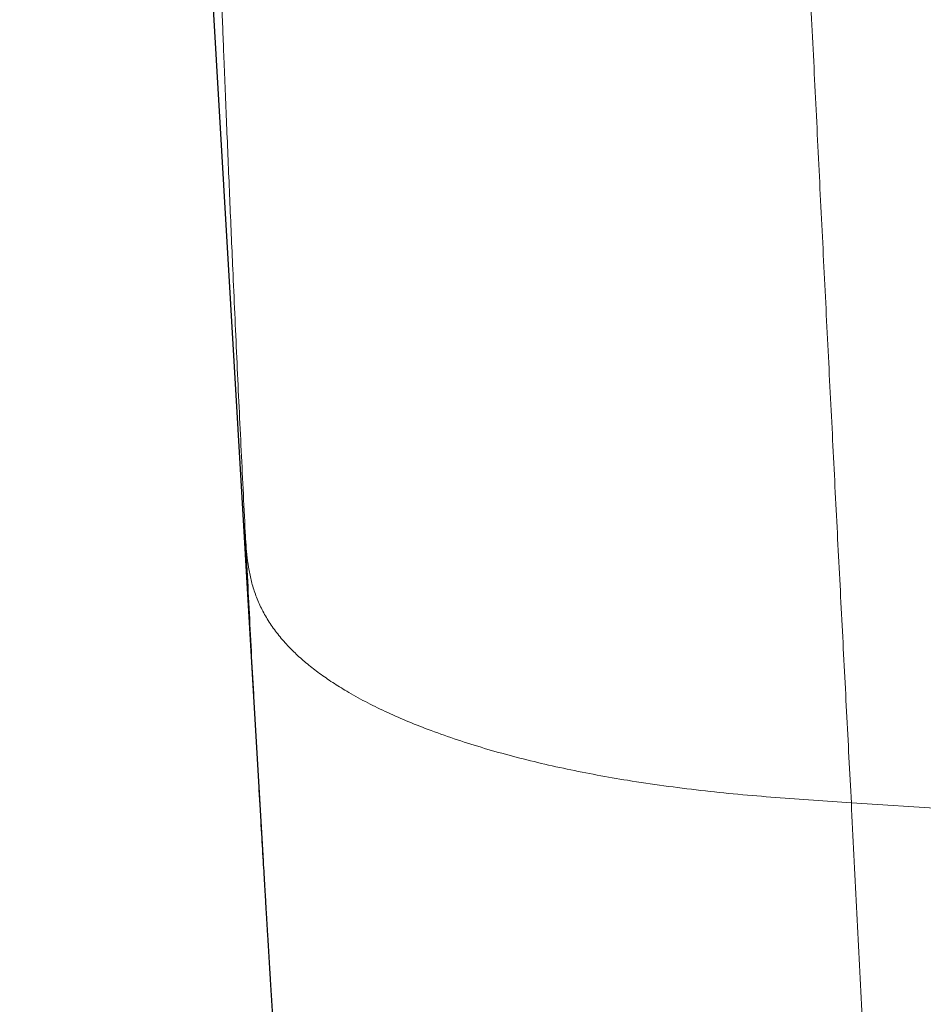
# Model space of a CAD drawing. Header units: millimetres. Extents: x 8 to 719, y 12 to 652.
# Tile 13 of 197: x 410.2 to 416.33, y 223.83 to 230.51. Entities that reach past the tile are written whole.
import ezdxf

# ---------------------------------------------------------------- set-up
doc = ezdxf.new("R2010")
doc.units = ezdxf.units.MM

msp = doc.modelspace()

# ---------------------------------------------------------------- linework, layer by layer
at = {"color": 7, "linetype": 'Continuous', "lineweight": 30}
for p, q in [((410.1993, 253.0329), (411.8495, 224.8012)), ((411.8495, 224.8012), (411.8499, 224.7932))]:
    msp.add_line(p, q, dxfattribs=at)
at = {"color": 252, "linetype": 'Continuous', "lineweight": 0}
msp.add_line((415.8373, 225.198), (417.3566, 225.101), dxfattribs=at)
for points, knots in [([(411.7283, 227.0306), (411.7186, 227.2271), (411.699, 227.6202), (411.6709, 228.2156), (411.6493, 228.6938), (411.6335, 229.0527), (411.6233, 229.2903), (411.6132, 229.5287), (411.6033, 229.7649), (411.5939, 229.9956), (411.5853, 230.2097), (411.5774, 230.4098), (411.57, 230.5991), (411.5627, 230.7881), (411.5556, 230.9769), (411.5487, 231.161), (411.5422, 231.339), (411.5362, 231.5046), (411.5305, 231.6636), (411.5263, 231.7831), (411.5232, 231.8724), (411.5212, 231.9291), (411.5192, 231.9869), (411.5173, 232.0417), (411.5151, 232.1058), (411.5127, 232.1769), (411.5101, 232.2529), (411.5079, 232.3196), (411.506, 232.3768), (411.5048, 232.412), (411.5043, 232.428)], [0, 0, 0, 0, 0.112423, 0.224897, 0.337443, 0.381681, 0.425935, 0.470205, 0.514492, 0.557238, 0.598051, 0.63291, 0.667656, 0.702289, 0.73681, 0.771219, 0.803095, 0.834084, 0.861546, 0.889692, 0.899077, 0.910074, 0.920536, 0.930463, 0.939855, 0.955296, 0.969031, 0.98106, 0.991383, 1, 1, 1, 1]), ([(415.5458, 230.9689), (415.5566, 230.748), (415.5782, 230.3062), (415.6106, 229.6482), (415.6432, 228.9935), (415.6758, 228.3428), (415.7083, 227.6998), (415.7406, 227.0648), (415.7728, 226.4379), (415.805, 225.815), (415.8265, 225.4037), (415.8373, 225.198)], [0, 0, 0, 0, 0.111772, 0.223625, 0.335549, 0.447534, 0.559569, 0.669643, 0.779746, 0.889868, 1, 1, 1, 1]), ([(415.8373, 225.198), (415.7515, 225.2034), (415.58, 225.2144), (415.3234, 225.2328), (415.0685, 225.2545), (414.8158, 225.2808), (414.5661, 225.312), (414.3318, 225.3469), (414.113, 225.3849), (413.9095, 225.4252), (413.7102, 225.4699), (413.5156, 225.519), (413.3263, 225.5727), (413.143, 225.631), (412.9738, 225.6915), (412.8183, 225.7533), (412.6763, 225.8161), (412.5415, 225.8827), (412.4231, 225.9485), (412.3201, 226.0126), (412.2311, 226.0742), (412.1487, 226.1381), (412.0734, 226.2043), (412.0029, 226.2754), (411.9391, 226.3517), (411.8828, 226.433), (411.8363, 226.5163), (411.7994, 226.6011), (411.7721, 226.6866), (411.7533, 226.7724), (411.741, 226.8582), (411.7334, 226.9443), (411.73, 227.0018), (411.7283, 227.0306)], [0, 0, 0, 0, 0.041671, 0.08334, 0.125009, 0.166682, 0.20835, 0.25001, 0.285724, 0.321439, 0.357152, 0.392869, 0.428586, 0.464299, 0.500013, 0.531273, 0.562529, 0.593777, 0.625027, 0.65004, 0.675053, 0.700054, 0.725039, 0.750013, 0.777985, 0.805973, 0.833977, 0.86199, 0.889993, 0.917492, 0.944995, 0.972497, 1, 1, 1, 1]), ([(411.7283, 227.0306), (411.7383, 226.8349), (411.7582, 226.4436), (411.7894, 225.8622), (411.8158, 225.3867), (411.8359, 225.0336), (411.8453, 224.8725), (411.8495, 224.8012)], [0, 0, 0, 0, 0.2598435, 0.5197933, 0.7798947, 0.9025802, 1, 1, 1, 1]), ([(416.107, 219.8145), (416.1021, 219.9145), (416.0925, 220.1116), (416.0777, 220.4046), (416.0633, 220.6905), (416.0493, 220.9698), (416.0357, 221.2428), (416.0216, 221.525), (416.007, 221.8164), (415.9919, 222.117), (415.9772, 222.4112), (415.9613, 222.7277), (415.9443, 223.0665), (415.9262, 223.4281), (415.9083, 223.7847), (415.8905, 224.1383), (415.8728, 224.4906), (415.8551, 224.8433), (415.8432, 225.0797), (415.8373, 225.198)], [0, 0, 0, 0, 0.0579577, 0.114267, 0.1689551, 0.2220994, 0.2737981, 0.324149, 0.3818924, 0.4380539, 0.4927881, 0.5462494, 0.6140324, 0.6802651, 0.7452837, 0.8094271, 0.8730348, 0.936446, 1, 1, 1, 1])]:
    msp.add_open_spline(points, degree=3, knots=knots, dxfattribs=at)
at = {"color": 7, "linetype": 'Continuous', "lineweight": 30}
msp.add_open_spline([(411.8494, 224.803), (411.8512, 224.7721), (411.8546, 224.7138), (411.8594, 224.632), (411.8636, 224.5607), (411.8672, 224.4999), (411.8702, 224.4495), (411.8728, 224.4072), (411.8751, 224.3688), (411.8774, 224.3301), (411.881, 224.2706), (411.8859, 224.1897), (411.892, 224.0895), (411.8976, 223.9984), (411.9025, 223.9184), (411.9069, 223.8468), (411.9115, 223.7738), (411.9162, 223.6982), (411.921, 223.6219), (411.9256, 223.5483), (411.9295, 223.4859), (411.9328, 223.4343), (411.9357, 223.3899), (411.9386, 223.3429), (411.942, 223.2912), (411.9456, 223.2343), (411.9496, 223.1724), (411.955, 223.0893), (411.9615, 222.9889), (411.969, 222.8749), (411.9756, 222.7755), (411.9813, 222.6898), (411.986, 222.6184), (411.9903, 222.554), (411.9937, 222.5037), (411.9963, 222.466), (411.9981, 222.439), (411.9998, 222.4144), (412.0015, 222.3889), (412.0037, 222.3557), (412.0068, 222.3113), (412.0106, 222.2549), (412.0149, 222.1928), (412.0193, 222.1289), (412.0235, 222.0677), (412.0275, 222.0102), (412.031, 221.9591), (412.0343, 221.9124), (412.0375, 221.8663), (412.041, 221.816), (412.045, 221.7605), (412.0492, 221.701), (412.0532, 221.6449), (412.0567, 221.5964), (412.0595, 221.5585), (412.0618, 221.5264), (412.0641, 221.4956), (412.0665, 221.4625), (412.0693, 221.4252), (412.073, 221.3756), (412.0774, 221.3166), (412.0826, 221.2491), (412.087, 221.192), (412.0907, 221.1442), (412.0938, 221.1058), (412.0966, 221.0704), (412.0992, 221.0385), (412.1016, 221.0089), (412.104, 220.9804), (412.1064, 220.9512), (412.109, 220.921), (412.1118, 220.8885), (412.1147, 220.8547), (412.1178, 220.8203), (412.1208, 220.7873), (412.124, 220.7533), (412.1272, 220.7204), (412.1303, 220.6883), (412.1337, 220.6551), (412.1378, 220.6165), (412.1418, 220.5807), (412.1454, 220.5501), (412.1484, 220.5253), (412.1517, 220.4987), (412.1552, 220.471), (412.1587, 220.4449), (412.1623, 220.4195), (412.1671, 220.3859), (412.1742, 220.3394), (412.1847, 220.2765), (412.1973, 220.2081), (412.2141, 220.125), (412.2365, 220.0271), (412.2663, 219.9136), (412.2939, 219.8217), (412.3167, 219.7522), (412.3327, 219.7058), (412.3496, 219.6591), (412.3675, 219.6122), (412.3858, 219.5663), (412.403, 219.5251), (412.4175, 219.4914), (412.4286, 219.4664), (412.4379, 219.4458), (412.4477, 219.4244), (412.4605, 219.3972), (412.4771, 219.3626), (412.4966, 219.3231), (412.518, 219.2813), (412.5495, 219.2217), (412.5911, 219.1469), (412.6434, 219.0587), (412.7026, 218.9641), (412.7722, 218.8598), (412.8559, 218.7428), (412.9488, 218.6218), (413.0416, 218.5098), (413.1316, 218.4082), (413.2149, 218.3197), (413.2985, 218.236), (413.3804, 218.1587), (413.4602, 218.0876), (413.5374, 218.0226), (413.6047, 217.969), (413.6621, 217.9254), (413.7098, 217.8904), (413.7559, 217.8579), (413.8003, 217.8277), (413.843, 217.7996), (413.886, 217.7723), (413.9323, 217.744), (413.9875, 217.7118), (414.0532, 217.6753), (414.1305, 217.635), (414.2173, 217.593), (414.3138, 217.55), (414.4203, 217.5068), (414.537, 217.4642), (414.6639, 217.423), (414.8013, 217.3841), (414.9492, 217.3483), (415.1075, 217.316), (415.2761, 217.288), (415.455, 217.2645), (415.644, 217.2458), (415.8427, 217.2314), (416.038, 217.2211), (416.167, 217.2158), (416.2265, 217.2133)], degree=3, knots=[0, 0, 0, 0, 0.008839, 0.016687, 0.023555, 0.029454, 0.034396, 0.03835, 0.042107, 0.045989, 0.049996, 0.060028, 0.070424, 0.080337, 0.08757, 0.094651, 0.102016, 0.109685, 0.117633, 0.125225, 0.132166, 0.136721, 0.141067, 0.145853, 0.151179, 0.157036, 0.163416, 0.170287, 0.182733, 0.194514, 0.205645, 0.213576, 0.221117, 0.227834, 0.233617, 0.236781, 0.239589, 0.242042, 0.244476, 0.247569, 0.252458, 0.258404, 0.265279, 0.271983, 0.278509, 0.284537, 0.29008, 0.294628, 0.299329, 0.304671, 0.310632, 0.317189, 0.324187, 0.329417, 0.333824, 0.337427, 0.340794, 0.34487, 0.349499, 0.354617, 0.363665, 0.372394, 0.381512, 0.387477, 0.393175, 0.398592, 0.403555, 0.408021, 0.412599, 0.417298, 0.422371, 0.427859, 0.433771, 0.439822, 0.445995, 0.45153, 0.457676, 0.463297, 0.468353, 0.474668, 0.481649, 0.4853, 0.488542, 0.492069, 0.495878, 0.499159, 0.501879, 0.504811, 0.510506, 0.516793, 0.523508, 0.53031, 0.540645, 0.55123, 0.56202, 0.566314, 0.570642, 0.575005, 0.579406, 0.583848, 0.587932, 0.591078, 0.593463, 0.595102, 0.596977, 0.599605, 0.602927, 0.606951, 0.611091, 0.615151, 0.62449, 0.633351, 0.641769, 0.653431, 0.665858, 0.679039, 0.692956, 0.703523, 0.71421, 0.724437, 0.734167, 0.743393, 0.752113, 0.760324, 0.765675, 0.770787, 0.775659, 0.780295, 0.784694, 0.788892, 0.793501, 0.798744, 0.805465, 0.812994, 0.821328, 0.830466, 0.840405, 0.851147, 0.862693, 0.875046, 0.888213, 0.9022, 0.917012, 0.932648, 0.949105, 0.966386, 0.984488, 1, 1, 1, 1], dxfattribs=at)

doc.saveas('drawing.dxf')
